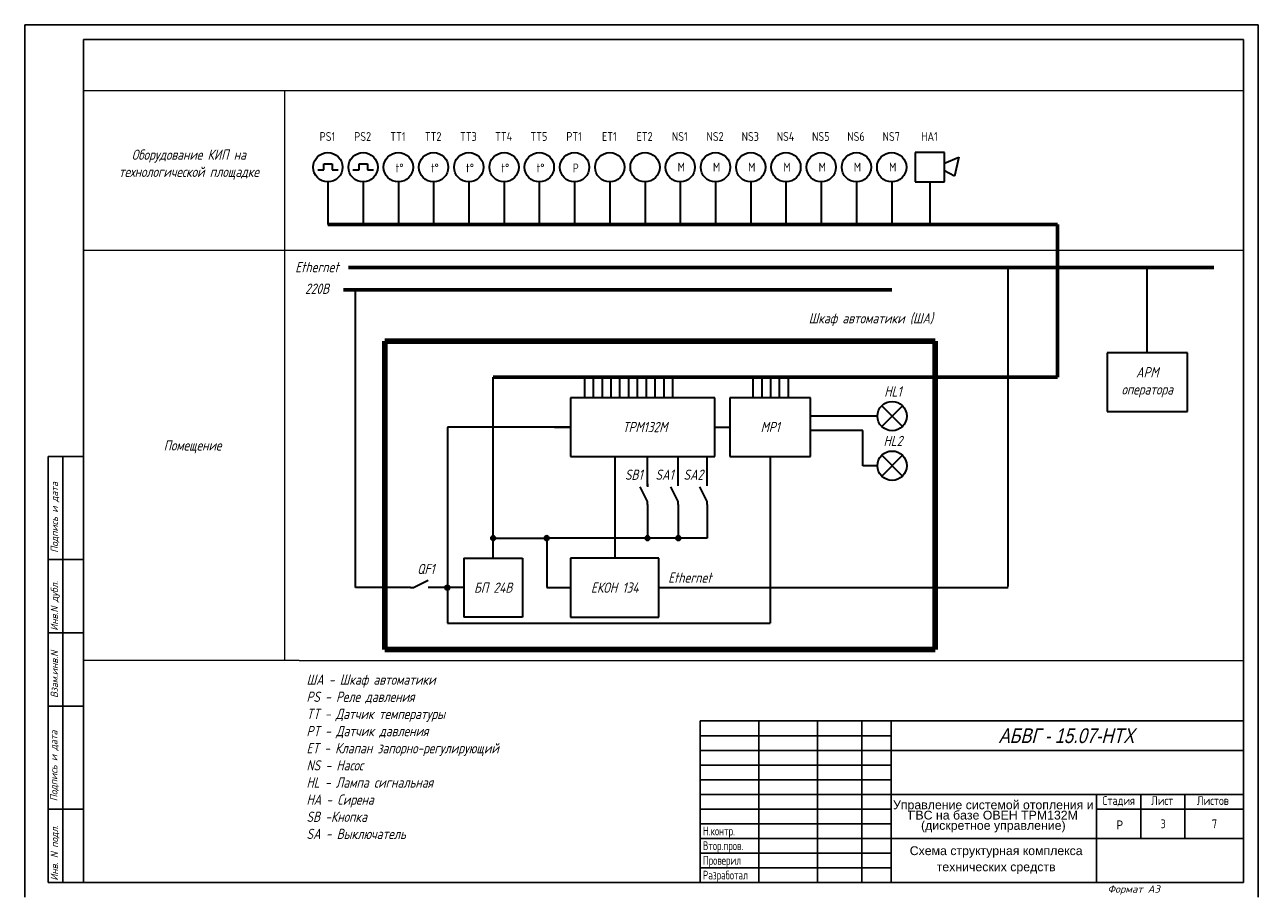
# Model space of a CAD drawing. Header units: millimetres. Extents: x 643 to 1239, y 174 to 2865.
# Tile 9 of 12: x 643 to 1065, y 1465 to 1762. Entities that reach past the tile are written whole.
import ezdxf
from ezdxf.enums import TextEntityAlignment as Align

# ---------------------------------------------------------------- set-up
doc = ezdxf.new("R2010")
doc.units = ezdxf.units.MM
for name, color, linetype in [('_FORMAT OSNOVNAJA', 1, 'Continuous'), ('_TABLITSA OSNOVNAJA', 3, 'Continuous'), ('_TABLITSA TONKAJA', 2, 'Continuous'), ('Текст', 7, 'Continuous'), ('Форматка', 4, 'Continuous')]:
    doc.layers.add(name, color=color, linetype=linetype)
doc.layers.add('Слой1', color=10, linetype='Continuous', lineweight=200, plot=False)
doc.styles.add('35', font='romans.shx', dxfattribs={"width": 0.7, "oblique": 15, "height": 3.5})
doc.styles.add('Arial', font='arial.ttf')
doc.styles.add('Romans8', font='romans8.shx', dxfattribs={"width": 0.8, "height": 3})
doc.styles.add('ДЛЯ текста', font='GOST_AU.ttf', dxfattribs={"oblique": 15, "height": 3.5})

msp = doc.modelspace()

# ---------------------------------------------------------------- hatches: boundary and pattern name
at = {"ltscale": 2}
h = msp.add_hatch(color=0, dxfattribs=at)
edge = h.paths.add_edge_path()
edge.add_arc((802.59, 1587.15), 0.839, 0, 360)
h = msp.add_hatch(color=0, dxfattribs=at)
edge = h.paths.add_edge_path()
edge.add_arc((820.82, 1587.15), 0.839, 0, 360)
h = msp.add_hatch(color=0, dxfattribs=at)
edge = h.paths.add_edge_path()
edge.add_arc((855.16, 1587.15), 0.839, 0, 360)
h = msp.add_hatch(color=0, dxfattribs=at)
edge = h.paths.add_edge_path()
edge.add_arc((865.63, 1587.15), 0.839, 0, 360)
h = msp.add_hatch(color=0, dxfattribs=at)
edge = h.paths.add_edge_path()
edge.add_arc((787, 1570.29), 0.839, 0, 360)

# ---------------------------------------------------------------- linework, layer by layer
at = {"lineweight": 15}
for p, q in [((1058.1, 1739.47), (663.1, 1739.47)), ((731.55, 1739.47), (731.55, 1685.05)), ((1058.1, 1685.05), (663.1, 1685.05)), ((731.55, 1685.05), (731.55, 1545.5)), ((736.5, 1545.5), (663.1, 1545.5)), ((736.5, 1545.5), (1058.1, 1545.5))]:
    msp.add_line(p, q, dxfattribs=at)
at = {"lineweight": 30}
for p, q in [((956.31, 1718.41), (946.31, 1718.41)), ((946.31, 1718.41), (946.31, 1708.41)), ((956.31, 1708.41), (956.31, 1718.41)), ((956.31, 1714.83), (961.16, 1716.85)), ((961.16, 1716.85), (959.67, 1710.35)), ((742.85, 1712.47), (744.95, 1712.47)), ((744.95, 1712.47), (744.95, 1714.57)), ((744.95, 1714.57), (747.75, 1714.57)), ((747.75, 1714.57), (747.75, 1712.47)), ((747.75, 1712.47), (749.85, 1712.47)), ((754.86, 1712.47), (756.96, 1712.47)), ((756.96, 1712.47), (756.96, 1714.57)), ((756.96, 1714.57), (759.76, 1714.57)), ((759.76, 1714.57), (759.76, 1712.47)), ((759.76, 1712.47), (761.86, 1712.47)), ((746.31, 1708.41), (746.31, 1693.93)), ((758.31, 1708.41), (758.31, 1693.93)), ((770.31, 1708.41), (770.31, 1693.93)), ((782.31, 1708.41), (782.31, 1693.93)), ((794.31, 1708.41), (794.31, 1693.93)), ((806.31, 1708.41), (806.31, 1693.93)), ((818.31, 1708.41), (818.31, 1693.93)), ((830.31, 1708.41), (830.31, 1693.93)), ((842.31, 1708.41), (842.31, 1693.93)), ((854.31, 1708.41), (854.31, 1693.93)), ((866.31, 1708.41), (866.31, 1693.93)), ((878.31, 1708.41), (878.31, 1693.93)), ((890.31, 1708.41), (890.31, 1693.93)), ((902.31, 1708.41), (902.31, 1693.93)), ((914.31, 1708.41), (914.31, 1693.93)), ((926.31, 1708.41), (926.31, 1693.93)), ((938.31, 1708.41), (938.31, 1693.93)), ((946.31, 1708.41), (956.31, 1708.41)), ((951.31, 1708.41), (951.31, 1693.93)), ((959.67, 1710.35), (956.31, 1712.2)), ((977.95, 1570.73), (977.95, 1679.25)), ((1025.34, 1650.22), (1025.34, 1679.25)), ((755.72, 1570.29), (755.72, 1671.62)), ((1011.64, 1650.22), (1011.64, 1630.22)), ((1039.05, 1650.22), (1011.64, 1650.22)), ((1039.05, 1630.22), (1039.05, 1650.22)), ((802.59, 1580.29), (802.59, 1641.96)), ((833.78, 1634.96), (833.78, 1641.96)), ((836.78, 1634.96), (836.78, 1641.96)), ((839.78, 1634.96), (839.78, 1641.96)), ((842.78, 1634.96), (842.78, 1641.96)), ((845.78, 1634.96), (845.78, 1641.96)), ((848.78, 1634.96), (848.78, 1641.96)), ((851.78, 1634.96), (851.78, 1641.96)), ((851.78, 1634.96), (851.78, 1641.96)), ((854.78, 1634.96), (854.78, 1641.96)), ((857.78, 1634.96), (857.78, 1641.96)), ((857.78, 1634.96), (857.78, 1641.96)), ((860.78, 1634.96), (860.78, 1641.96)), ((863.78, 1634.96), (863.78, 1641.96)), ((891.15, 1634.96), (891.15, 1641.96)), ((894.15, 1634.96), (894.15, 1641.96)), ((897.15, 1634.96), (897.15, 1641.96)), ((900.15, 1634.96), (900.15, 1641.96)), ((903.15, 1634.96), (903.15, 1641.96)), ((828.99, 1634.96), (828.99, 1614.96)), ((878.03, 1634.96), (828.99, 1634.96)), ((878.03, 1614.96), (878.03, 1634.96)), ((883.21, 1634.96), (883.21, 1614.96)), ((910.63, 1634.96), (883.21, 1634.96)), ((910.63, 1614.96), (910.63, 1634.96)), ((941.99, 1625.14), (934.92, 1632.21)), ((934.92, 1625.14), (941.99, 1632.21)), ((928.45, 1628.68), (910.63, 1628.68)), ((933.45, 1628.68), (928.45, 1628.68)), ((1011.64, 1630.22), (1039.05, 1630.22)), ((828.99, 1624.96), (787, 1624.96)), ((787, 1624.96), (787, 1570.29)), ((823.43, 1624.96), (828.99, 1624.96)), ((878.03, 1624.96), (883.21, 1624.96)), ((928.45, 1623.8), (910.63, 1623.8)), ((928.44, 1611.8), (928.45, 1623.8)), ((941.99, 1608.27), (934.92, 1615.34)), ((934.92, 1608.27), (941.99, 1615.34)), ((828.99, 1614.96), (878.03, 1614.96)), ((843.99, 1614.96), (843.99, 1580.29)), ((855.16, 1604.96), (855.16, 1614.96)), ((865.63, 1604.96), (865.63, 1614.96)), ((875.44, 1604.96), (875.44, 1614.96)), ((883.21, 1614.96), (910.63, 1614.96)), ((896.92, 1614.96), (896.92, 1558.15)), ((933.45, 1611.8), (928.45, 1611.8)), ((855.16, 1598.65), (855.16, 1587.15)), ((865.63, 1598.65), (865.63, 1587.15)), ((875.44, 1598.65), (875.44, 1587.15)), ((802.59, 1587.15), (812.59, 1587.15)), ((812.59, 1587.15), (820.82, 1587.15)), ((820.82, 1587.15), (820.82, 1570.29)), ((875.44, 1587.15), (820.82, 1587.15)), ((792.59, 1580.29), (792.59, 1560.29)), ((792.59, 1580.29), (812.59, 1580.29)), ((812.59, 1580.29), (812.59, 1560.29)), ((828.99, 1580.29), (828.99, 1560.29)), ((858.99, 1580.29), (828.99, 1580.29)), ((858.99, 1560.29), (858.99, 1580.29)), ((760.72, 1570.29), (755.72, 1570.29)), ((765.72, 1570.29), (760.72, 1570.29)), ((774.42, 1570.29), (765.72, 1570.29)), ((792.59, 1570.29), (781.42, 1570.29)), ((787, 1570.29), (787, 1558.15)), ((792.59, 1570.29), (787.59, 1570.29)), ((792.59, 1572.7), (792.59, 1567.7)), ((820.82, 1570.29), (828.99, 1570.29)), ((858.99, 1570.29), (977.95, 1570.29)), ((787, 1565.29), (787, 1558.15)), ((787, 1558.15), (896.92, 1558.15)), ((812.59, 1560.29), (792.59, 1560.29)), ((828.99, 1560.29), (858.99, 1560.29))]:
    msp.add_line(p, q, dxfattribs=at)
at = {"lineweight": 60}
for p, q in [((746.31, 1693.93), (938.31, 1693.93)), ((994.75, 1693.93), (938.31, 1693.93)), ((994.75, 1693.93), (994.75, 1641.96)), ((753.29, 1679.25), (1048.03, 1679.25)), ((751.61, 1671.62), (938.31, 1671.62)), ((802.59, 1641.96), (907.92, 1641.96)), ((994.75, 1641.96), (907.92, 1641.96))]:
    msp.add_line(p, q, dxfattribs=at)
at = {"lineweight": 100}
for p, q in [((953.09, 1654.23), (765.72, 1654.23)), ((765.72, 1654.23), (765.72, 1646.93)), ((953.09, 1654.23), (953.09, 1549.25)), ((765.72, 1549.25), (765.72, 1646.93)), ((953.09, 1549.25), (765.72, 1549.25))]:
    msp.add_line(p, q, dxfattribs=at)
at = {"color": 0, "lineweight": 30}
for p, q in [((855.16, 1599.65), (852.66, 1604.65)), ((855.16, 1605.65), (855.16, 1604.65)), ((865.63, 1599.65), (863.13, 1604.65)), ((875.44, 1599.65), (872.94, 1604.65)), ((855.16, 1598.65), (855.16, 1599.65)), ((865.63, 1598.65), (865.63, 1599.65)), ((875.44, 1598.65), (875.44, 1599.65)), ((774.42, 1570.29), (775.42, 1570.29)), ((775.42, 1570.29), (780.42, 1572.79)), ((781.42, 1570.29), (780.42, 1570.29))]:
    msp.add_line(p, q, dxfattribs=at)
at = {"color": 7, "lineweight": 30, "ltscale": 10}
for centre in [(746.31, 1713.41), (758.31, 1713.41), (770.31, 1713.41), (782.31, 1713.41), (794.31, 1713.41), (806.31, 1713.41), (818.31, 1713.41), (830.31, 1713.41), (842.31, 1713.41), (854.31, 1713.41), (866.31, 1713.41), (878.31, 1713.41), (890.31, 1713.41), (902.31, 1713.41), (914.31, 1713.41), (926.31, 1713.41), (938.31, 1713.41)]:
    msp.add_circle(centre, 5, dxfattribs=at)
at = {"lineweight": 30, "ltscale": 10}
for centre in [(938.45, 1628.68), (938.45, 1611.8)]:
    msp.add_circle(centre, 5, dxfattribs=at)
at = {"color": 0, "ltscale": 2}
for centre in [(802.59, 1587.15), (820.82, 1587.15), (855.16, 1587.15), (865.63, 1587.15), (787, 1570.29)]:
    msp.add_circle(centre, 0.839, dxfattribs=at)
at = {"layer": '_FORMAT OSNOVNAJA', "color": 7}
for p, q in [((873.1, 1524.9), (873.1, 1469.9)), ((1058.1, 1524.9), (873.1, 1524.9))]:
    msp.add_line(p, q, dxfattribs=at)
at = {"layer": '_TABLITSA OSNOVNAJA', "color": 7}
for p, q in [((893.1, 1524.9), (893.1, 1469.9)), ((913.1, 1469.9), (913.1, 1524.9)), ((928.1, 1524.9), (928.1, 1469.9)), ((938.1, 1469.9), (938.1, 1524.9)), ((1058.1, 1514.9), (938.1, 1514.9)), ((938.1, 1499.9), (1058.1, 1499.9)), ((1008.1, 1499.9), (1008.1, 1469.9)), ((1023.1, 1484.9), (1023.1, 1499.9)), ((1038.1, 1499.9), (1038.1, 1484.9)), ((1008.1, 1494.9), (1058.1, 1494.9)), ((1058.1, 1484.9), (938.1, 1484.9))]:
    msp.add_line(p, q, dxfattribs=at)
at = {"layer": '_TABLITSA TONKAJA', "color": 7}
for p, q in [((873.1, 1519.9), (938.1, 1519.9)), ((873.1, 1514.9), (938.1, 1514.9)), ((938.1, 1509.9), (873.1, 1509.9)), ((938.1, 1509.9), (873.1, 1509.9)), ((873.1, 1504.9), (938.1, 1504.9)), ((873.1, 1504.9), (938.1, 1504.9)), ((873.1, 1499.9), (938.1, 1499.9)), ((873.1, 1499.9), (938.1, 1499.9)), ((938.1, 1494.9), (873.1, 1494.9)), ((938.1, 1494.9), (873.1, 1494.9)), ((873.1, 1489.9), (938.1, 1489.9)), ((873.1, 1489.9), (938.1, 1489.9)), ((938.1, 1484.9), (873.1, 1484.9)), ((938.1, 1484.9), (873.1, 1484.9)), ((938.1, 1479.9), (873.1, 1479.9)), ((938.1, 1479.9), (873.1, 1479.9)), ((873.1, 1474.9), (938.1, 1474.9)), ((873.1, 1474.9), (938.1, 1474.9))]:
    msp.add_line(p, q, dxfattribs=at)
at = {"layer": 'Слой1', "color": 7, "lineweight": -3}
for p, q in [((643.1, 1761.9), (643.1, 1464.9)), ((643.1, 1761.9), (643.1, 1464.9)), ((1063.1, 1761.9), (1063.1, 1464.9)), ((1063.1, 1761.9), (1063.1, 1464.9)), ((1063.1, 1761.9), (1063.1, 1464.9)), ((1063.1, 1761.9), (1063.1, 1464.9)), ((1063.1, 1761.9), (1063.1, 1464.9))]:
    msp.add_line(p, q, dxfattribs=at)
at = {"layer": 'Слой1', "color": 7, "linetype": 'ByBlock', "lineweight": -3, "ltscale": 0.4}
for p, q in [((643.1, 1761.9), (853.1, 1761.9)), ((848.57, 1761.9), (1063.1, 1761.9))]:
    msp.add_line(p, q, dxfattribs=at)
at = {"layer": 'Форматка', "color": 7, "lineweight": -3}
for p, q in [((663.1, 1469.9), (663.1, 1756.9)), ((663.1, 1756.9), (1058.1, 1756.9)), ((1058.1, 1756.9), (1058.1, 1469.9)), ((663.1, 1614.9), (651.1, 1614.9)), ((651.1, 1469.9), (651.1, 1614.9)), ((656.1, 1469.9), (656.1, 1614.9)), ((663.1, 1579.9), (651.1, 1579.9)), ((663.1, 1554.9), (651.1, 1554.9)), ((663.1, 1529.9), (651.1, 1529.9)), ((663.1, 1494.9), (651.1, 1494.9)), ((1058.1, 1469.9), (651.1, 1469.9))]:
    msp.add_line(p, q, dxfattribs=at)

# ---------------------------------------------------------------- texts
at = {"lineweight": -3, "style": 'Arial', "oblique": 15, "width": 0.8}
msp.add_text('АБВГ - 15.07-НТХ', height=5, dxfattribs=at).set_placement((1020.86, 1519.89), align=Align.MIDDLE_RIGHT)
at = {"color": 7, "style": 'Arial', "width": 0.8}
msp.add_text('Р', height=3, dxfattribs=at).set_placement((1014.87, 1488.03))
at = {"color": 7, "linetype": 'Continuous', "char_height": 3.5, "attachment_point": 5, "style": 'ДЛЯ текста'}
for s, insert, width in [('\\A1;Оборудование КИП на технологической площадке', (698.97, 1714.29), 54.1238), ('\\A1;Ethernet', (742.61, 1679.41), 28.0293), ('\\A1;220В', (742.61, 1672.05), 28.0293), ('\\A1;Помещение ', (700.22, 1618.24), 80.1554), ('\\A1;SB1', (850.47, 1608.74), 7.5321), ('\\A1;SA1', (860.95, 1608.74), 7.5321), ('\\A1;SA2', (870.75, 1608.74), 7.5321), ('\\A1;QF1', (779.66, 1576.63), 7.5321)]:
    msp.add_mtext(s, dxfattribs=dict(at, insert=insert, width=width))
at = {"color": 7, "linetype": 'Continuous', "lineweight": 30, "char_height": 3.5, "style": 'ДЛЯ текста'}
for s, insert, width, attachment_point in [('\\A1;Шкаф автоматики (ША)', (931.21, 1661.52), 60.5308, 5), ('\\A1;АРМ\\Pоператора', (1025.34, 1640.22), 27.4144, 5), ('\\A1;HL1', (938.73, 1637.07), 27.4144, 5), ('\\A1;ТРМ132М', (854.3, 1624.96), 45, 5), ('\\A1;МР1', (896.92, 1624.96), 27.4144, 5), ('\\A1;HL2', (938.73, 1620.23), 27.4144, 5), ('\\A1;Ethernet', (869.58, 1573.69), 20, 5), ('\\A1;БП 24В', (802.59, 1570.29), 20, 5), ('\\A1;ЕКОН 134', (843.99, 1570.29), 30, 5), ('\\A1;ША - Шкаф автоматики\\PPS - Реле давления \\PTT - Датчик температуры\\PPT - Датчик давления\\PET - Клапан запорно-регулирующий\\PNS - Насос\\PHL - Лампа сигнальная\\PHA - Сирена\\PSB -Кнопка\\PSA - Выключатель', (739.03, 1512.71), 151.3185, 4)]:
    msp.add_mtext(s, dxfattribs=dict(at, insert=insert, width=width, attachment_point=attachment_point))
at = {"insert": (972.92, 1492.4), "char_height": 3, "width": 68.1641, "attachment_point": 5, "line_spacing_factor": 0.7, "style": 'Arial'}
msp.add_mtext('Управление системой отопления и ГВС на базе ОВЕН ТРМ132М (дискретное управление)', dxfattribs=at)
at = {"layer": 'Текст', "color": 7, "lineweight": 30, "ltscale": 6.666667, "char_height": 3, "width": 11.3228, "attachment_point": 5, "style": 'Romans8'}
for s, insert in [('PS1', (746.16, 1723.87)), ('PS2', (758.16, 1723.87)), ('TT1', (770.16, 1723.87)), ('TT2', (782.16, 1723.87)), ('TT3', (794.16, 1723.87)), ('TT4', (806.16, 1723.87)), ('TT5', (818.16, 1723.87)), ('PT1', (830.16, 1723.87)), ('ET1', (842.16, 1723.87)), ('ET2', (854.16, 1723.87)), ('NS1', (866.16, 1723.87)), ('NS2', (878.16, 1723.87)), ('NS3', (890.16, 1723.87)), ('NS4', (902.16, 1723.87)), ('NS5', (914.16, 1723.87)), ('NS6', (926.16, 1723.87)), ('NS7', (938.16, 1723.87)), ('HA1', (951.16, 1723.87)), ('t%%D', (770.72, 1713.16)), ('t%%D', (782.72, 1713.16)), ('t%%D', (794.72, 1713.16)), ('t%%D', (806.72, 1713.16)), ('t%%D', (818.72, 1713.16)), ('P', (830.72, 1713.16)), ('М', (866.66, 1713.44)), ('М', (878.66, 1713.44)), ('М', (890.66, 1713.44)), ('М', (902.66, 1713.44)), ('М', (914.66, 1713.44)), ('М', (926.66, 1713.44)), ('М', (938.66, 1713.44))]:
    msp.add_mtext(s, dxfattribs=dict(at, insert=insert))
at = {"layer": 'Текст', "color": 7, "ltscale": 6.666667, "char_height": 3, "style": 'Romans8'}
for s, insert, width, attachment_point in [('Стадия', (1015.6, 1499.3), 15, 2), ('\\pi3.55;Лист', (1023.1, 1499.3), 15, 1), ('\\pi4.1499;Листов', (1038.1, 1499.3), 20, 1)]:
    msp.add_mtext(s, dxfattribs=dict(at, insert=insert, width=width, attachment_point=attachment_point))
at = {"layer": 'Текст', "color": 7, "insert": (874.05, 1503.95), "char_height": 3, "width": 21.4279, "attachment_point": 1, "style": 'Romans8'}
msp.add_mtext('{\\W0.7;\\P\\P\\PН.контр.   \\PВтор.пров.\\PПроверил\\PРазработал}', dxfattribs=at)
at = {"layer": 'Текст', "color": 7, "ltscale": 100, "char_height": 3, "width": 19.7446, "attachment_point": 5, "style": 'Romans8'}
for s, insert in [('\\A1;3', (1030.76, 1489.9)), ('\\A1;7', (1048.23, 1489.9))]:
    msp.add_mtext(s, dxfattribs=dict(at, insert=insert))
at = {"layer": 'Форматка', "color": 7, "lineweight": -3, "style": '35', "oblique": 15, "width": 0.9}
for s, p in [('Подпись и дата', (654.44, 1582.15)), ('Инв.N дубл.', (654.44, 1555.61)), ('Взам.инв.N', (654.44, 1532.73)), ('Подпись и дата', (654.24, 1497.58)), ('Инв. N подл.', (654.44, 1470.54))]:
    msp.add_text(s, height=2.5, rotation=90, dxfattribs=at).set_placement(p)
at = {"layer": 'Форматка', "color": 7, "lineweight": -3, "style": 'Arial'}
for s, p in [('Схема структурная комплекса', (973.88, 1480.74)), ('технических средств', (973.88, 1475.24))]:
    msp.add_text(s, height=3, dxfattribs=at).set_placement(p, align=Align.MIDDLE_CENTER)
at = {"layer": 'Форматка', "color": 7, "lineweight": -3, "style": '35', "oblique": 15}
msp.add_text('Формат А3', height=2.5, dxfattribs=at).set_placement((1011.81, 1466.44))

doc.saveas('drawing.dxf')
